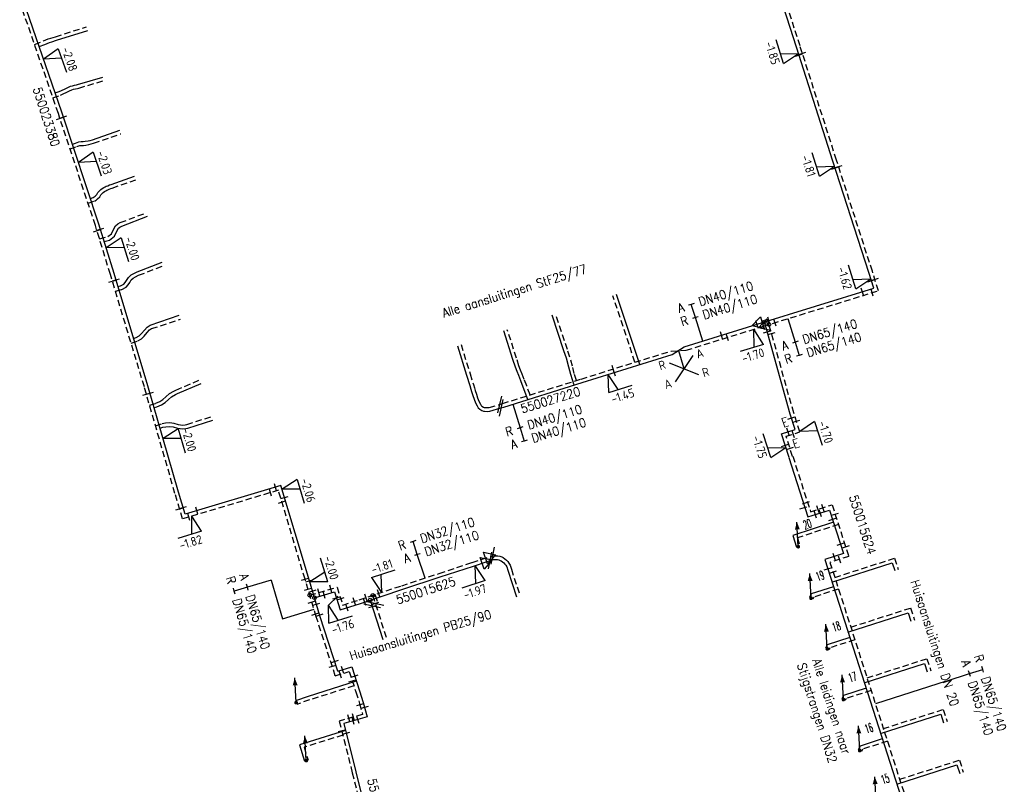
# Model space of a CAD drawing. Header units: millimetres. Extents: x 0 to 118212815, y 0 to 488348790.
# Tile 20 of 143: x 114526366 to 114626207, y 486137911 to 486215417. Entities that reach past the tile are written whole.
import ezdxf
from ezdxf.enums import TextEntityAlignment as Align

# ---------------------------------------------------------------- set-up
doc = ezdxf.new("R2010")
doc.units = ezdxf.units.MM
doc.header["$LTSCALE"] = 200
doc.linetypes.add('HIDDEN2', pattern=[4.7625, 3.175, -1.5875])
for name, color, linetype in [('WW-C-isolatieovergang', 7, 'Continuous'), ('WW-C-mof', 7, 'Continuous'), ('WW-C-stijgstrang', 7, 'Continuous'), ('WW-C-tstuk', 7, 'Continuous'), ('WW-C-VERLOOP', 7, 'Continuous'), ('WW-I-diam', 7, 'Continuous'), ('WW-I-info', 7, 'Continuous'), ('WW-I-leidingkruis', 7, 'Continuous'), ('WW-I-NAP', 7, 'Continuous'), ('WW-L-aanvoer', 3, 'Continuous'), ('WW-L-retour', 3, 'HIDDEN2')]:
    doc.layers.add(name, color=color, linetype=linetype)
doc.styles.add('DIN17', font='ROMANS.SHX', dxfattribs={"width": 0.9})
doc.styles.add('ISOCP', font='ISOCP.SHX')

# ---------------------------------------------------------------- blocks, each defined once
blk = doc.blocks.new('LR-VERL')
at = {"color": 0, "linetype": 'ByBlock', "lineweight": -2}
blk.add_lwpolyline([(1.08, 0), (-1.08, -1.25), (-1.08, 1.25)], close=True, dxfattribs=at)
blk = doc.blocks.new('LR-isoov')
at = {"color": 0, "linetype": 'ByBlock', "lineweight": -2}
blk.add_line((0.87, 1.5), (-0.87, -1.5), dxfattribs=at)
blk = doc.blocks.new('nap2')
at = {"color": 0, "linetype": 'Continuous', "lineweight": -3}
for p, q in [((1, 3.5), (-4, 3.5)), ((-1, 3.5), (0, 0)), ((1, 3.5), (0, 0))]:
    blk.add_line(p, q, dxfattribs=at)
at = {"color": 0, "linetype": 'Continuous', "lineweight": -3, "style": 'ISOCP'}
for tag, p in [('*1', (-1.5, 5)), ('*2', (-4, 1.5))]:
    blk.add_attdef(tag, text='', height=1.8, dxfattribs=at).set_placement(p, align=Align.MIDDLE)
blk = doc.blocks.new('LR-mof')
at = {"color": 0, "linetype": 'ByBlock', "lineweight": -2}
blk.add_line((0, -0.75), (0, 0.75), dxfattribs=at)
blk = doc.blocks.new('LR-DIAB2')
at = {"color": 0, "linetype": 'Continuous', "lineweight": -3}
blk.add_line((0, 5), (0, 7.8), dxfattribs=at)
at = {"color": 0, "lineweight": -3}
blk.add_line((0, 0), (0, 5), dxfattribs=at)
for points in [[(0.61, 7.8), (0, 7.8), (-0.61, 7.8)], [(0.61, 5), (0, 5), (-0.61, 5)]]:
    blk.add_lwpolyline(points, dxfattribs=at)
at = {"color": 1, "lineweight": -3, "style": 'DIN17', "width": 0.9}
for tag, p in [('*1', (-1.61, 7.8)), ('*2', (-1.61, 5.02))]:
    blk.add_attdef(tag, text='', height=1.8, dxfattribs=at).set_placement(p, align=Align.MIDDLE_RIGHT)
for tag, p in [('*11', (1.61, 7.8)), ('*12', (1.61, 5))]:
    blk.add_attdef(tag, text='', height=1.8, dxfattribs=at).set_placement(p, align=Align.MIDDLE_LEFT)
blk = doc.blocks.new('nap1')
at = {"color": 0, "linetype": 'Continuous', "lineweight": -3}
for p, q in [((-1, 3.5), (0, 0)), ((-1, 3.5), (4, 3.5)), ((1, 3.5), (0, 0))]:
    blk.add_line(p, q, dxfattribs=at)
at = {"color": 0, "linetype": 'Continuous', "lineweight": -3, "style": 'ISOCP'}
for tag, p in [('*1', (1.7, 5)), ('*2', (4, 1.5))]:
    blk.add_attdef(tag, text='', height=1.8, dxfattribs=at).set_placement(p, align=Align.MIDDLE)
blk = doc.blocks.new('LR-tsb')
blk.add_circle((0, 0), 0.375)
blk = doc.blocks.new('LR-styg')
at = {"color": 0, "lineweight": -3}
blk.add_line((0, 0), (2.5, 4.33), dxfattribs=at)
at = {"color": 0, "lineweight": -3, "const_width": 0.375}
blk.add_lwpolyline([(-0.19, 0, 1), (0.19, 0, 1)], format="xyb", close=True, dxfattribs=at)
at = {"color": 0, "lineweight": -3}
blk.add_solid([(2.5, 4.33), (1.32, 3.28), (2.18, 2.78)], dxfattribs=at)
at = {"color": 7, "linetype": 'ByBlock', "lineweight": -2, "style": 'DIN17', "width": 0.5}
blk.add_attdef('*1', text='', height=1.8, dxfattribs=at).set_placement((0, -2.5), align=Align.MIDDLE)
blk = doc.blocks.new('LR-DIAO2')
at = {"color": 0, "lineweight": -3}
blk.add_line((0, 0), (0, -5), dxfattribs=at)
at = {"color": 0, "linetype": 'Continuous', "lineweight": -3}
blk.add_line((0, -5), (0, -7.8), dxfattribs=at)
at = {"color": 0, "lineweight": -3}
for points in [[(0.61, -5), (0, -5), (-0.61, -5)], [(0.61, -7.8), (0, -7.8), (-0.61, -7.8)]]:
    blk.add_lwpolyline(points, dxfattribs=at)
at = {"color": 1, "lineweight": -3, "style": 'DIN17', "width": 0.9}
for tag, p in [('*1', (-1.61, -5)), ('*2', (-1.61, -7.78))]:
    blk.add_attdef(tag, text='', height=1.8, dxfattribs=at).set_placement(p, align=Align.MIDDLE_RIGHT)
for tag, p in [('*11', (1.61, -5)), ('*12', (1.61, -7.8))]:
    blk.add_attdef(tag, text='', height=1.8, dxfattribs=at).set_placement(p, align=Align.MIDDLE_LEFT)
blk = doc.blocks.new('LR-mofD')
at = {"color": 0, "linetype": 'ByBlock', "lineweight": -2}
blk.add_line((0, -0.75), (0, 0.75), dxfattribs=at)
at = {"color": 1, "linetype": 'ByBlock', "lineweight": -3, "style": 'DIN17', "width": 0.9}
blk.add_attdef('*1', text='', height=1.8, dxfattribs=at).set_placement((0, 2), align=Align.MIDDLE)
blk = doc.blocks.new('LR-hyp')
at = {"color": 7, "linetype": 'ByBlock', "lineweight": -3, "style": 'DIN17', "width": 0.9}
blk.add_attdef('*1', text='', height=1.8, dxfattribs=at).set_placement((0, 0), align=Align.MIDDLE)
at = {"color": 7, "linetype": 'ByBlock', "lineweight": -2, "style": 'DIN17', "width": 0.9, "flags": 1}
blk.add_attdef('*2', text='', height=1.8, dxfattribs=at).set_placement((0, -5), align=Align.MIDDLE)
blk = doc.blocks.new('LR-ldkruis')
at = {"color": 0, "linetype": 'ByBlock', "lineweight": -2}
for p, q in [((2.5, 2), (-2.5, -2)), ((-2.5, 2), (2.5, -2))]:
    blk.add_line(p, q, dxfattribs=at)
at = {"color": 0, "linetype": 'ByBlock', "lineweight": -2, "style": 'ISOCP'}
for tag, p in [('*1', (-4, 2)), ('*3', (4, 2)), ('*2', (-4, -2)), ('*4', (4, -2))]:
    blk.add_attdef(tag, text='', height=1.8, dxfattribs=at).set_placement(p, align=Align.MIDDLE)

msp = doc.modelspace()

# ---------------------------------------------------------------- linework, layer by layer
at = {"layer": 'WW-I-diam'}
for p, q in [((114551858, 486158609), (114553027, 486154700)), ((114553027, 486154700), (114556212, 486155652)), ((114620303, 486148368), (114613138, 486146066))]:
    msp.add_line(p, q, dxfattribs=at)
at = {"layer": 'WW-I-info', "lineweight": -3}
msp.add_line((114557665, 486156063), (114558638, 486156969), dxfattribs=at)
at = {"layer": 'WW-I-leidingkruis'}
msp.add_line((114593154, 486181870), (114593713, 486180046), dxfattribs=at)
at = {"layer": 'WW-L-aanvoer'}
for p, q in [((114605129, 486212644), (114601540, 486223819)), ((114530646, 486206038), (114526726, 486217385)), ((114530115, 486213327), (114533267, 486214338)), ((114528925, 486212915), (114529378, 486213121)), ((114529378, 486213121), (114529635, 486213187)), ((114529635, 486213187), (114530115, 486213327)), ((114528349, 486212686), (114528925, 486212915)), ((114608826, 486201069), (114605129, 486212644)), ((114532245, 486208854), (114534784, 486209608)), ((114529972, 486207987), (114530372, 486208127)), ((114530372, 486208127), (114530610, 486208237)), ((114530610, 486208237), (114530975, 486208408)), ((114530975, 486208408), (114531252, 486208554)), ((114531252, 486208554), (114531511, 486208666)), ((114531511, 486208666), (114531730, 486208728)), ((114531730, 486208728), (114531935, 486208780)), ((114531935, 486208780), (114532124, 486208820)), ((114532124, 486208820), (114532245, 486208854)), ((114534402, 486194674), (114530646, 486206038)), ((114533745, 486203248), (114536513, 486204220)), ((114532036, 486202913), (114532364, 486203028)), ((114532364, 486203028), (114532605, 486203061)), ((114532605, 486203061), (114532810, 486203061)), ((114532810, 486203061), (114533012, 486203089)), ((114533012, 486203089), (114533315, 486203149)), ((114533315, 486203149), (114533524, 486203188)), ((114533524, 486203188), (114533745, 486203248)), ((114531716, 486202801), (114532036, 486202913)), ((114612465, 486189799), (114608826, 486201069)), ((114535639, 486198716), (114538013, 486199546)), ((114534300, 486197888), (114534452, 486198064)), ((114534452, 486198064), (114534600, 486198203)), ((114534600, 486198203), (114534737, 486198306)), ((114534737, 486198306), (114534906, 486198407)), ((114534906, 486198407), (114535036, 486198475)), ((114535036, 486198475), (114535147, 486198528)), ((114535147, 486198528), (114535292, 486198587)), ((114535292, 486198587), (114535481, 486198665)), ((114535481, 486198665), (114535639, 486198716)), ((114533534, 486197299), (114533811, 486197390)), ((114533811, 486197390), (114533920, 486197445)), ((114533920, 486197445), (114534010, 486197522)), ((114534010, 486197522), (114534182, 486197705)), ((114534182, 486197705), (114534300, 486197888)), ((114536726, 486194501), (114539314, 486195489)), ((114535930, 486189692), (114534402, 486194674)), ((114536191, 486193925), (114536370, 486194271)), ((114536370, 486194271), (114536520, 486194396)), ((114536520, 486194396), (114536726, 486194501)), ((114534936, 486192934), (114535465, 486193081)), ((114535465, 486193081), (114535980, 486193459)), ((114535980, 486193459), (114536191, 486193925)), ((114538268, 486189856), (114540809, 486190830)), ((114539372, 486178293), (114535930, 486189692)), ((114537205, 486188983), (114537388, 486189290)), ((114537388, 486189290), (114537666, 486189542)), ((114537666, 486189542), (114537946, 486189683)), ((114537946, 486189683), (114538268, 486189856)), ((114612961, 486188191), (114612465, 486189799)), ((114536332, 486188359), (114536584, 486188429)), ((114536584, 486188429), (114536927, 486188606)), ((114536927, 486188606), (114537057, 486188767)), ((114537057, 486188767), (114537205, 486188983)), ((114601138, 486184545), (114612961, 486188191)), ((114589233, 486180453), (114586885, 486187552)), ((114539581, 486184449), (114542526, 486185480)), ((114581547, 486181856), (114580345, 486185452)), ((114539008, 486183944), (114539295, 486184252)), ((114539295, 486184252), (114539581, 486184449)), ((114593745, 486182245), (114601138, 486184545)), ((114604489, 486175445), (114601882, 486184775)), ((114537916, 486183116), (114538183, 486183204)), ((114538183, 486183204), (114538479, 486183380)), ((114538479, 486183380), (114538729, 486183611)), ((114538729, 486183611), (114539008, 486183944)), ((114576382, 486180988), (114575445, 486183880)), ((114570754, 486182374), (114571681, 486179397)), ((114592517, 486181466), (114593745, 486182245)), ((114581800, 486181101), (114581547, 486181856)), ((114582043, 486180209), (114581800, 486181101)), ((114583408, 486178630), (114592517, 486181466)), ((114576635, 486180208), (114576382, 486180988)), ((114576796, 486179753), (114576635, 486180208)), ((114582238, 486179456), (114582043, 486180209)), ((114571681, 486179397), (114572002, 486178323)), ((114576968, 486179361), (114576796, 486179753)), ((114577169, 486178804), (114576968, 486179361)), ((114582578, 486178371), (114582238, 486179456)), ((114542472, 486167510), (114539372, 486178293)), ((114542370, 486177528), (114544752, 486178540)), ((114572002, 486178323), (114572106, 486177975)), ((114575462, 486176151), (114583408, 486178630)), ((114577436, 486178158), (114577169, 486178804)), ((114577876, 486176904), (114577436, 486178158)), ((114541445, 486176906), (114541767, 486177200)), ((114541767, 486177200), (114542177, 486177430)), ((114542177, 486177430), (114542370, 486177528)), ((114572106, 486177975), (114572181, 486177728)), ((114572181, 486177728), (114572313, 486177320)), ((114572313, 486177320), (114572443, 486176951)), ((114540005, 486176093), (114540285, 486176171)), ((114540285, 486176171), (114540747, 486176368)), ((114540747, 486176368), (114541116, 486176625)), ((114541116, 486176625), (114541445, 486176906)), ((114572443, 486176951), (114572591, 486176575)), ((114572591, 486176575), (114572752, 486176263)), ((114572752, 486176263), (114572866, 486176063)), ((114572866, 486176063), (114573010, 486175922)), ((114574040, 486175740), (114575165, 486176058)), ((114575165, 486176058), (114575462, 486176151)), ((114573010, 486175922), (114573242, 486175795)), ((114573242, 486175795), (114573383, 486175748)), ((114573383, 486175748), (114573499, 486175728)), ((114573499, 486175728), (114573785, 486175709)), ((114573785, 486175709), (114574040, 486175740)), ((114604991, 486173881), (114604489, 486175445)), ((114540603, 486174012), (114540897, 486174103)), ((114540897, 486174103), (114541200, 486174162)), ((114541200, 486174162), (114541570, 486174192)), ((114541570, 486174192), (114541939, 486174145)), ((114541939, 486174145), (114542372, 486174027)), ((114543429, 486174023), (114545943, 486174830)), ((114542372, 486174027), (114542917, 486173945)), ((114542917, 486173945), (114543222, 486173980)), ((114543222, 486173980), (114543429, 486174023)), ((114603604, 486173435), (114604991, 486173881)), ((114604375, 486171036), (114603604, 486173435)), ((114604353, 486171029), (114606286, 486165012)), ((114552858, 486168193), (114543137, 486165286)), ((114555746, 486158539), (114552858, 486168193)), ((114543137, 486165286), (114542472, 486167510)), ((114606286, 486165012), (114608473, 486165715)), ((114608473, 486165715), (114609894, 486161293)), ((114608873, 486164471), (114604747, 486163145)), ((114604747, 486163145), (114605134, 486161941)), ((114609894, 486161293), (114607996, 486160683)), ((114607996, 486160683), (114618062, 486129345)), ((114608731, 486158394), (114614841, 486160357)), ((114614841, 486160357), (114615091, 486159580)), ((114606613, 486157208), (114606440, 486156858)), ((114608879, 486157936), (114606613, 486157208)), ((114610353, 486153345), (114616463, 486155307)), ((114616463, 486155307), (114616742, 486154440)), ((114610532, 486152789), (114608253, 486152057)), ((114608253, 486152057), (114608089, 486151718)), ((114612004, 486148206), (114618110, 486150167)), ((114618110, 486150167), (114618390, 486149297)), ((114558617, 486149377), (114560030, 486149833)), ((114560030, 486149833), (114560814, 486147385)), ((114560501, 486148362), (114555617, 486146827)), ((114560814, 486147385), (114561190, 486146215)), ((114612183, 486147648), (114609890, 486146912)), ((114555617, 486146827), (114554328, 486146372)), ((114561190, 486146215), (114561600, 486144742)), ((114609890, 486146912), (114609726, 486146587)), ((114561600, 486144742), (114559229, 486144058)), ((114613656, 486143064), (114619759, 486145024)), ((114619759, 486145024), (114620038, 486144155)), ((114559400, 486143379), (114554725, 486141909)), ((114559229, 486144058), (114560459, 486139175)), ((114613834, 486142509), (114611580, 486141784)), ((114554725, 486141909), (114555245, 486140255)), ((114611580, 486141784), (114611384, 486141417)), ((114560459, 486139175), (114562677, 486130149)), ((114615307, 486137924), (114621410, 486139884)), ((114621410, 486139884), (114621690, 486139014))]:
    msp.add_line(p, q, dxfattribs=at)
at = {"layer": 'WW-L-aanvoer', "lineweight": -3}
for p, q in [((114572375, 486160030), (114573763, 486160492)), ((114573763, 486160492), (114574390, 486160701)), ((114574390, 486160701), (114574539, 486160702)), ((114574539, 486160702), (114574679, 486160696)), ((114574679, 486160696), (114574802, 486160683)), ((114574802, 486160683), (114574956, 486160657)), ((114574956, 486160657), (114575101, 486160607)), ((114575101, 486160607), (114575202, 486160557)), ((114575202, 486160557), (114575340, 486160471)), ((114575340, 486160471), (114575449, 486160372)), ((114575449, 486160372), (114575568, 486160242)), ((114575568, 486160242), (114575646, 486160134)), ((114575646, 486160134), (114575747, 486159963)), ((114569017, 486158926), (114572375, 486160030)), ((114575747, 486159963), (114575866, 486159608)), ((114575866, 486159608), (114576729, 486156916)), ((114556805, 486154998), (114555746, 486158539)), ((114565220, 486157678), (114569017, 486158926)), ((114556258, 486156826), (114558292, 486157435)), ((114558292, 486157435), (114558870, 486155599)), ((114560916, 486156250), (114565220, 486157678)), ((114558870, 486155599), (114560916, 486156250)), ((114561918, 486156582), (114563201, 486152579)), ((114558617, 486149377), (114556805, 486154998))]:
    msp.add_line(p, q, dxfattribs=at)
at = {"layer": 'WW-L-retour'}
for p, q in [((114605491, 486212760), (114601901, 486223936)), ((114530286, 486205916), (114526366, 486217262)), ((114530003, 486213690), (114533151, 486214700)), ((114527871, 486212906), (114528776, 486213265)), ((114528776, 486213265), (114529251, 486213480)), ((114529251, 486213480), (114529534, 486213554)), ((114529534, 486213554), (114530003, 486213690)), ((114609188, 486201186), (114605491, 486212760)), ((114532350, 486208488), (114534900, 486209246)), ((114530770, 486207892), (114531144, 486208068)), ((114531144, 486208068), (114531417, 486208211)), ((114531417, 486208211), (114531639, 486208307)), ((114531639, 486208307), (114531828, 486208361)), ((114531828, 486208361), (114532021, 486208410)), ((114532021, 486208410), (114532214, 486208450)), ((114532214, 486208450), (114532350, 486208488)), ((114529738, 486207502), (114530515, 486207775)), ((114530515, 486207775), (114530770, 486207892)), ((114534040, 486194559), (114530286, 486205916)), ((114533858, 486202885), (114536629, 486203858)), ((114531476, 486202315), (114532162, 486202554)), ((114532162, 486202554), (114532454, 486202656)), ((114532454, 486202656), (114532631, 486202681)), ((114532631, 486202681), (114532837, 486202681)), ((114532837, 486202681), (114533075, 486202715)), ((114533075, 486202715), (114533387, 486202775)), ((114533387, 486202775), (114533609, 486202817)), ((114533609, 486202817), (114533858, 486202885)), ((114612827, 486189914), (114609188, 486201186)), ((114535760, 486198356), (114538129, 486199184)), ((114534950, 486197990), (114535092, 486198076)), ((114535092, 486198076), (114535206, 486198135)), ((114535206, 486198135), (114535301, 486198181)), ((114535301, 486198181), (114535436, 486198236)), ((114535436, 486198236), (114535612, 486198308)), ((114535612, 486198308), (114535760, 486198356)), ((114533293, 486196819), (114533958, 486197038)), ((114533958, 486197038), (114534131, 486197126)), ((114534131, 486197126), (114534273, 486197246)), ((114534273, 486197246), (114534483, 486197471)), ((114534483, 486197471), (114534605, 486197660)), ((114534605, 486197660), (114534726, 486197801)), ((114534726, 486197801), (114534844, 486197911)), ((114534844, 486197911), (114534950, 486197990)), ((114536571, 486194849), (114539198, 486195851)), ((114535566, 486189582), (114534040, 486194559)), ((114535675, 486193707), (114535849, 486194090)), ((114535849, 486194090), (114536067, 486194514)), ((114536067, 486194514), (114536309, 486194715)), ((114536309, 486194715), (114536571, 486194849)), ((114534458, 486193196), (114535296, 486193429)), ((114535296, 486193429), (114535675, 486193707)), ((114538427, 486189510), (114540925, 486190468)), ((114539008, 486178186), (114535566, 486189582)), ((114537525, 486188778), (114537685, 486189046)), ((114537685, 486189046), (114537883, 486189226)), ((114537883, 486189226), (114538122, 486189346)), ((114538122, 486189346), (114538427, 486189510)), ((114613436, 486187940), (114612827, 486189914)), ((114536076, 486187893), (114536723, 486188073)), ((114536723, 486188073), (114537172, 486188304)), ((114537172, 486188304), (114537363, 486188541)), ((114537363, 486188541), (114537525, 486188778)), ((114588751, 486180700), (114586523, 486187435)), ((114601799, 486184352), (114613436, 486187940)), ((114539744, 486184100), (114542658, 486185068)), ((114581907, 486181977), (114580707, 486185569)), ((114539545, 486183963), (114539744, 486184100)), ((114593955, 486181913), (114601799, 486184352)), ((114604853, 486175554), (114602348, 486184521)), ((114538342, 486182856), (114538708, 486183075)), ((114538708, 486183075), (114539005, 486183349)), ((114539005, 486183349), (114539293, 486183692)), ((114539293, 486183692), (114539545, 486183963)), ((114576743, 486181105), (114575807, 486183996)), ((114537664, 486182635), (114538342, 486182856)), ((114571116, 486182490), (114572044, 486179508)), ((114576995, 486180330), (114576743, 486181105)), ((114582164, 486181211), (114581907, 486181977)), ((114582411, 486180307), (114582164, 486181211)), ((114583295, 486178993), (114592411, 486181830)), ((114592411, 486181830), (114593955, 486181913)), ((114577149, 486179893), (114576995, 486180330)), ((114582603, 486179561), (114582411, 486180307)), ((114572044, 486179508), (114572367, 486178431)), ((114577321, 486179502), (114577149, 486179893)), ((114577523, 486178941), (114577321, 486179502)), ((114582827, 486178847), (114582603, 486179561)), ((114542107, 486167403), (114539008, 486178186)), ((114542210, 486177872), (114544636, 486178903)), ((114572367, 486178431), (114572470, 486178085)), ((114572470, 486178085), (114572544, 486177842)), ((114575339, 486176510), (114583295, 486178993)), ((114577791, 486178294), (114577523, 486178941)), ((114578113, 486177376), (114577791, 486178294)), ((114540883, 486176926), (114541193, 486177191)), ((114541193, 486177191), (114541543, 486177510)), ((114541543, 486177510), (114541998, 486177765)), ((114541998, 486177765), (114542210, 486177872)), ((114572544, 486177842), (114572673, 486177442)), ((114572673, 486177442), (114572799, 486177084)), ((114572799, 486177084), (114572937, 486176732)), ((114539534, 486176357), (114540159, 486176530)), ((114540159, 486176530), (114540562, 486176703)), ((114540562, 486176703), (114540883, 486176926)), ((114572937, 486176732), (114573086, 486176444)), ((114573086, 486176444), (114573169, 486176297)), ((114573169, 486176297), (114573238, 486176230)), ((114573238, 486176230), (114573395, 486176145)), ((114573395, 486176145), (114573476, 486176118)), ((114573476, 486176118), (114573563, 486176103)), ((114573563, 486176103), (114573767, 486176090)), ((114573767, 486176090), (114573967, 486176114)), ((114573967, 486176114), (114575024, 486176412)), ((114575024, 486176412), (114575339, 486176510)), ((114543331, 486174391), (114545826, 486175191)), ((114605469, 486173636), (114604853, 486175554)), ((114540135, 486174264), (114540804, 486174472)), ((114540804, 486174472), (114541148, 486174539)), ((114541148, 486174539), (114541578, 486174574)), ((114541578, 486174574), (114542013, 486174518)), ((114542013, 486174518), (114542450, 486174400)), ((114542450, 486174400), (114542924, 486174329)), ((114542924, 486174329), (114543161, 486174356)), ((114543161, 486174356), (114543331, 486174391)), ((114604082, 486173190), (114605469, 486173636)), ((114604736, 486171152), (114604082, 486173190)), ((114604758, 486171159), (114606561, 486165547)), ((114542882, 486164813), (114542107, 486167403)), ((114552603, 486167720), (114542882, 486164813)), ((114555298, 486158708), (114552603, 486167720)), ((114606561, 486165547), (114608748, 486166249)), ((114608748, 486166249), (114610428, 486161018)), ((114609394, 486164239), (114605225, 486162900)), ((114605225, 486162900), (114605496, 486162058)), ((114610428, 486161018), (114608531, 486160408)), ((114608531, 486160408), (114618350, 486129838)), ((114609020, 486158886), (114615087, 486160835)), ((114615087, 486160835), (114615452, 486159697)), ((114609400, 486157704), (114606883, 486156896)), ((114606883, 486156896), (114606780, 486156689)), ((114610642, 486153837), (114616709, 486155785)), ((114616709, 486155785), (114617104, 486154556)), ((114611053, 486152558), (114608524, 486151746)), ((114608524, 486151746), (114608431, 486151552)), ((114612292, 486148698), (114618356, 486150645)), ((114618356, 486150645), (114618752, 486149413)), ((114558371, 486148899), (114559785, 486149354)), ((114559785, 486149354), (114560453, 486147269)), ((114560255, 486147887), (114555738, 486146466)), ((114560453, 486147269), (114560825, 486146106)), ((114612704, 486147417), (114610157, 486146599)), ((114555738, 486146466), (114554454, 486146013)), ((114560825, 486146106), (114561133, 486145003)), ((114610157, 486146599), (114610065, 486146415)), ((114613944, 486143555), (114620005, 486145502)), ((114620005, 486145502), (114620400, 486144271)), ((114561133, 486145003), (114558771, 486144322)), ((114558771, 486144322), (114560090, 486139086)), ((114559130, 486142896), (114555202, 486141661)), ((114614355, 486142276), (114611843, 486141469)), ((114555202, 486141661), (114555608, 486140369)), ((114611843, 486141469), (114611720, 486141238)), ((114615595, 486138415), (114621656, 486140362)), ((114621656, 486140362), (114622052, 486139130)), ((114560090, 486139086), (114562308, 486130059))]:
    msp.add_line(p, q, dxfattribs=at)
at = {"layer": 'WW-L-retour', "lineweight": -3}
for p, q in [((114574120, 486161012), (114574328, 486161081)), ((114574328, 486161081), (114574545, 486161082)), ((114574545, 486161082), (114574707, 486161076)), ((114574707, 486161076), (114574854, 486161060)), ((114568898, 486159287), (114572256, 486160391)), ((114572256, 486160391), (114574120, 486161012)), ((114574854, 486161060), (114575051, 486161026)), ((114575051, 486161026), (114575248, 486160958)), ((114575248, 486160958), (114575387, 486160889)), ((114575387, 486160889), (114575570, 486160776)), ((114575570, 486160776), (114575718, 486160642)), ((114575718, 486160642), (114575863, 486160483)), ((114575863, 486160483), (114575965, 486160342)), ((114575965, 486160342), (114576095, 486160121)), ((114576095, 486160121), (114576227, 486159726)), ((114565101, 486158039), (114568898, 486159287)), ((114576227, 486159726), (114577091, 486157032)), ((114556442, 486154885), (114555298, 486158708)), ((114555785, 486157082), (114558542, 486157906)), ((114558542, 486157906), (114559118, 486156077)), ((114560799, 486156611), (114565101, 486158039)), ((114559118, 486156077), (114560799, 486156611)), ((114562162, 486157064), (114563563, 486152695)), ((114558371, 486148899), (114556442, 486154885))]:
    msp.add_line(p, q, dxfattribs=at)

# ---------------------------------------------------------------- block references
at = {"layer": 'WW-C-isolatieovergang', "linetype": 'Continuous', "xscale": 500, "yscale": 500, "zscale": 500, "rotation": 17.3299}
for p in [(114575024, 486176412), (114575165, 486176058)]:
    msp.add_blockref('LR-isoov', p, dxfattribs=at)
at = {"layer": 'WW-C-isolatieovergang', "linetype": 'Continuous', "lineweight": -3, "xscale": 500, "yscale": 500, "zscale": 500}
for p, rotation in [((114574077, 486160597), 198.4142), ((114574344, 486161086), 198.4142), ((114562100, 486156014), 107.7723), ((114562427, 486156239), 107.7723)]:
    msp.add_blockref('LR-isoov', p, dxfattribs=dict(at, rotation=rotation))
at = {"layer": 'WW-C-mof', "linetype": 'Continuous'}
for p, xscale, yscale, zscale, rotation in [((114605730, 486212011), 500.0000000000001, 500.0000000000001, 500.0000000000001, 287.7115), ((114605386, 486211840), 500.0000000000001, 500.0000000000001, 500.0000000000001, 287.7115), ((114530449, 486205422), 500.0000000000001, 500.0000000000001, 500.0000000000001, 288.2921), ((114530805, 486205555), 500.0000000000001, 500.0000000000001, 500.0000000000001, 288.2921), ((114609043, 486200397), 500.0000000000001, 500.0000000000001, 500.0000000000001, 287.8956), ((114609397, 486200537), 500.0000000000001, 500.0000000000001, 500.0000000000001, 287.8956), ((114534199, 486194039), 500, 500, 500, 287.0465), ((114534554, 486194178), 500, 500, 500, 287.0465), ((114536127, 486189039), 499.9999999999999, 499.9999999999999, 499.9999999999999, 286.805), ((114612725, 486188957), 500, 500, 500, 287.1381), ((114613079, 486189097), 500, 500, 500, 287.1381), ((114535769, 486188908), 499.9999999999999, 499.9999999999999, 499.9999999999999, 286.805), ((114611817, 486187839), 499.9999999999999, 499.9999999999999, 499.9999999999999, 17.1381), ((114612811, 486187747), 499.9999999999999, 499.9999999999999, 499.9999999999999, 17.1381), ((114602325, 486184911), 499.9999999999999, 499.9999999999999, 499.9999999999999, 17.1381), ((114602964, 486184711), 499.9999999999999, 499.9999999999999, 499.9999999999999, 17.1381), ((114601138, 486184545), 499.9999999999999, 499.9999999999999, 499.9999999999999, 17.1381), ((114601799, 486184352), 499.9999999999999, 499.9999999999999, 499.9999999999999, 17.1381), ((114597527, 486183422), 500, 500, 500, 17.2874), ((114598112, 486183207), 500, 500, 500, 17.29), ((114602162, 486183773), 499.9999999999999, 499.9999999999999, 499.9999999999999, 285.6096), ((114602603, 486183609), 499.9999999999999, 499.9999999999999, 499.9999999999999, 285.6096), ((114586539, 486180003), 500, 500, 500, 17.2874), ((114586657, 486179641), 500, 500, 500, 17.29), ((114539219, 486177452), 500, 500, 500, 286.0357), ((114539585, 486177552), 500, 500, 500, 286.0357), ((114604616, 486175050), 499.9999999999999, 499.9999999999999, 499.9999999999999, 287.8076), ((114605121, 486174721), 499.9999999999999, 499.9999999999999, 499.9999999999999, 287.8076), ((114603980, 486172266), 499.9999999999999, 499.9999999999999, 499.9999999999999, 287.8076), ((114604476, 486171963), 499.9999999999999, 499.9999999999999, 499.9999999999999, 287.8076), ((114552295, 486168025), 500, 500, 500, 16.6503), ((114551793, 486167478), 500, 500, 500, 16.6503), ((114553217, 486166992), 499.9999999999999, 499.9999999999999, 499.9999999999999, 286.6503), ((114542935, 486165961), 499.9999999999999, 499.9999999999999, 499.9999999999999, 286.6503), ((114552961, 486166524), 499.9999999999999, 499.9999999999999, 499.9999999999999, 286.6503), ((114542573, 486165844), 499.9999999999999, 499.9999999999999, 499.9999999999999, 286.6503), ((114543528, 486165006), 500, 500, 500, 16.6503), ((114544326, 486165641), 500, 500, 500, 16.6503), ((114555298, 486158708), 499.9999999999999, 499.9999999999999, 499.9999999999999, 286.6503), ((114555746, 486158539), 499.9999999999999, 499.9999999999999, 499.9999999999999, 286.6503)]:
    msp.add_blockref('LR-mof', p, dxfattribs=dict(at, xscale=xscale, yscale=yscale, zscale=zscale, rotation=rotation))
at = {"layer": 'WW-C-mof', "linetype": 'Continuous', "xscale": 500.0000000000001, "yscale": 500.0000000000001, "zscale": 500.0000000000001, "rotation": 17.8076}
msp.add_blockref('LR-mofD', (114604286, 486173654), dxfattribs=at).add_auto_attribs({'*1': 'E'})
at = {"layer": 'WW-C-mof', "linetype": 'Continuous'}
ref = msp.add_blockref('LR-mofD', (114604784, 486173415), dxfattribs=dict(at, xscale=499.9999999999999, yscale=499.9999999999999, zscale=499.9999999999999, rotation=197.8076))
ref.add_attrib('*1', 'E', dxfattribs={"layer": '0', "color": 1, "linetype": 'ByBlock', "lineweight": -3, "height": 900, "rotation": 17.8076, "style": 'DIN17', "width": 0.9}).set_placement((114605090, 486172463), align=Align.MIDDLE)
at = {"layer": 'WW-C-mof'}
for p, xscale, yscale, zscale, rotation in [((114606070, 486166439), 500, 500, 500, 107.8075739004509), ((114607328, 486165793), 500, 500, 500, 17.80757390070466), ((114607796, 486165943), 499.9999999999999, 499.9999999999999, 499.9999999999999, 197.8075739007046), ((114605796, 486165905), 500, 500, 500, 107.8075739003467), ((114607053, 486165258), 500, 500, 500, 17.80757390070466), ((114607521, 486165409), 499.9999999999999, 499.9999999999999, 499.9999999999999, 197.8075739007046), ((114609054, 486165297), 500, 500, 500, 287.8075739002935), ((114608779, 486164763), 500.0000000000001, 500.0000000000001, 500.0000000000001, 287.8075739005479), ((114609588, 486162245), 500.0000000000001, 500.0000000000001, 500.0000000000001, 107.8075739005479), ((114610123, 486161970), 500.0000000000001, 500.0000000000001, 500.0000000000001, 107.8075739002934), ((114608942, 486160987), 500, 500, 500, 197.8075739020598), ((114609476, 486160712), 500, 500, 500, 197.8075739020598), ((114608295, 486159751), 500.0000000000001, 500.0000000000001, 500.0000000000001, 287.8075739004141), ((114608843, 486159435), 500.0000000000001, 500.0000000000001, 500.0000000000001, 287.8075739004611), ((114558310, 486150329), 500, 500, 500, 107.8678421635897), ((114558065, 486149851), 500.0000000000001, 500.0000000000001, 500.0000000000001, 107.867224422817), ((114558833, 486149048), 500, 500, 500, 197.854159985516), ((114559079, 486149526), 500, 500, 500, 197.8574535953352), ((114560090, 486148402), 499.9999999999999, 499.9999999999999, 499.9999999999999, 287.7604275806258), ((114560335, 486148880), 500, 500, 500, 287.7604263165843), ((114560864, 486145966), 500.0000000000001, 500.0000000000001, 500.0000000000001, 105.5574017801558), ((114561332, 486145705), 500, 500, 500, 105.5574017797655), ((114559732, 486144599), 500, 500, 500, 16.08450873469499), ((114560172, 486144726), 499.9999999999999, 499.9999999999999, 499.9999999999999, 196.084508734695), ((114560190, 486144335), 500, 500, 500, 16.08253642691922), ((114560639, 486144465), 499.9999999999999, 499.9999999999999, 499.9999999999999, 196.0825364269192), ((114559015, 486143352), 500, 500, 500, 284.1355138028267), ((114559473, 486143089), 499.9999999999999, 499.9999999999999, 499.9999999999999, 284.1353393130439)]:
    msp.add_blockref('LR-mof', p, dxfattribs=dict(at, xscale=xscale, yscale=yscale, zscale=zscale, rotation=rotation))
at = {"layer": 'WW-C-mof', "linetype": 'Continuous', "lineweight": -3}
for p, xscale, yscale, zscale, rotation in [((114557924, 486157721), 500, 500, 500, 16.6503), ((114555602, 486157693), 499.9999999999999, 499.9999999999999, 499.9999999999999, 286.6503), ((114556054, 486157508), 499.9999999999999, 499.9999999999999, 499.9999999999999, 286.6503), ((114556690, 486157352), 500, 500, 500, 16.6503), ((114557244, 486157121), 500, 500, 500, 16.6503), ((114561482, 486156838), 500, 500, 500, 18.3564), ((114562520, 486156782), 500, 500, 500, 18.3564), ((114562771, 486157266), 500, 500, 500, 18.3564), ((114555992, 486156391), 499.9999999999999, 499.9999999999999, 499.9999999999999, 286.6503), ((114556456, 486156165), 499.9999999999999, 499.9999999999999, 499.9999999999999, 286.6503), ((114558488, 486156812), 500, 500, 500, 287.4583000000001), ((114558911, 486156735), 500, 500, 500, 287.4583000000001), ((114559554, 486155817), 499.9999999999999, 499.9999999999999, 499.9999999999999, 17.6364), ((114560303, 486156454), 499.9999999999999, 499.9999999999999, 499.9999999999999, 17.6364), ((114561347, 486156393), 500, 500, 500, 18.3564), ((114562421, 486156259), 500.0000000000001, 500.0000000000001, 500.0000000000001, 287.7723), ((114556355, 486155174), 499.9999999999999, 499.9999999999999, 499.9999999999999, 286.6503), ((114556781, 486155078), 499.9999999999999, 499.9999999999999, 499.9999999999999, 286.6503), ((114562125, 486155936), 500.0000000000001, 500.0000000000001, 500.0000000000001, 287.7723)]:
    msp.add_blockref('LR-mof', p, dxfattribs=dict(at, xscale=xscale, yscale=yscale, zscale=zscale, rotation=rotation))
at = {"layer": 'WW-C-stijgstrang', "linetype": 'Continuous'}
ref = msp.add_blockref('LR-styg', (114605315, 486161999), dxfattribs=dict(at, xscale=500.0000000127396, yscale=500.0000000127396, zscale=500, rotation=33.06856845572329))
ref.add_attrib('*1', '20', dxfattribs={"layer": '0', "color": 1, "linetype": 'ByBlock', "lineweight": -2, "height": 900, "rotation": 17.78835, "style": 'DIN17', "width": 0.5}).set_placement((114606230, 486164278), align=Align.MIDDLE)
ref = msp.add_blockref('LR-styg', (114606610, 486156774), dxfattribs=dict(at, xscale=500.0000000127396, yscale=500.0000000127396, zscale=500, rotation=33.06856845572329))
ref.add_attrib('*1', '19', dxfattribs={"layer": '0', "color": 1, "linetype": 'ByBlock', "lineweight": -2, "height": 900, "rotation": 17.78835, "style": 'DIN17', "width": 0.5}).set_placement((114607525, 486159052), align=Align.MIDDLE)
ref = msp.add_blockref('LR-styg', (114608260, 486151635), dxfattribs=dict(at, xscale=500.0000000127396, yscale=500.0000000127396, zscale=500, rotation=33.06856845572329))
ref.add_attrib('*1', '18', dxfattribs={"layer": '0', "color": 1, "linetype": 'ByBlock', "lineweight": -2, "height": 900, "rotation": 17.78835, "style": 'DIN17', "width": 0.5}).set_placement((114609175, 486153913), align=Align.MIDDLE)
ref = msp.add_blockref('LR-styg', (114609895, 486146501), dxfattribs=dict(at, xscale=500.0000000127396, yscale=500.0000000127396, zscale=500, rotation=33.06856845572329))
ref.add_attrib('*1', '17', dxfattribs={"layer": '0', "color": 1, "linetype": 'ByBlock', "lineweight": -2, "height": 900, "rotation": 17.78835, "style": 'DIN17', "width": 0.5}).set_placement((114610810, 486148779), align=Align.MIDDLE)
at = {"layer": 'WW-C-stijgstrang', "linetype": 'Continuous', "xscale": 500.0000000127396, "yscale": 500.0000000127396, "zscale": 500, "rotation": 33.06856845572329}
for p in [(114554391, 486146192), (114555427, 486140312)]:
    msp.add_blockref('LR-styg', p, dxfattribs=at)
at = {"layer": 'WW-C-stijgstrang', "linetype": 'Continuous'}
ref = msp.add_blockref('LR-styg', (114611552, 486141327), dxfattribs=dict(at, xscale=500.0000000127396, yscale=500.0000000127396, zscale=500, rotation=33.06856845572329))
ref.add_attrib('*1', '16', dxfattribs={"layer": '0', "color": 1, "linetype": 'ByBlock', "lineweight": -2, "height": 900, "rotation": 17.78835, "style": 'DIN17', "width": 0.5}).set_placement((114612467, 486143605), align=Align.MIDDLE)
ref = msp.add_blockref('LR-styg', (114613206, 486136185), dxfattribs=dict(at, xscale=500.0000000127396, yscale=500.0000000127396, zscale=500, rotation=33.06856845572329))
ref.add_attrib('*1', '15', dxfattribs={"layer": '0', "color": 1, "linetype": 'ByBlock', "lineweight": -2, "height": 900, "rotation": 17.78835, "style": 'DIN17', "width": 0.5}).set_placement((114614121, 486138463), align=Align.MIDDLE)
at = {"layer": 'WW-C-tstuk', "linetype": 'Continuous', "xscale": 499.9999999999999, "yscale": 499.9999999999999, "zscale": 499.9999999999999, "rotation": 17.1381}
for p in [(114601882, 486184775), (114602348, 486184521)]:
    msp.add_blockref('LR-tsb', p, dxfattribs=at)
at = {"layer": 'WW-C-tstuk', "linetype": 'Continuous', "lineweight": -3}
for p, xscale, yscale, zscale, rotation in [((114555785, 486157082), 500, 500, 500, 16.6503), ((114562162, 486157064), 500.0000000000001, 500.0000000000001, 500.0000000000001, 287.7723), ((114556258, 486156826), 500, 500, 500, 16.6503), ((114561918, 486156582), 500.0000000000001, 500.0000000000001, 500.0000000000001, 287.7723)]:
    msp.add_blockref('LR-tsb', p, dxfattribs=dict(at, xscale=xscale, yscale=yscale, zscale=zscale, rotation=rotation))
at = {"layer": 'WW-C-VERLOOP', "linetype": 'Continuous', "xscale": 500, "yscale": 500, "zscale": 500, "rotation": 197.0469}
for p in [(114601138, 486184545), (114601799, 486184352)]:
    msp.add_blockref('LR-VERL', p, dxfattribs=at)
at = {"layer": 'WW-C-VERLOOP', "linetype": 'Continuous', "lineweight": -3, "xscale": 499.9999999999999, "yscale": 499.9999999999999, "zscale": 499.9999999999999, "rotation": 18.4142}
for p in [(114573763, 486160492), (114574120, 486161012)]:
    msp.add_blockref('LR-VERL', p, dxfattribs=at)
at = {"layer": 'WW-I-diam', "linetype": 'Continuous'}
for name, p, xscale, yscale, zscale, rotation, values in [('LR-DIAB2', (114595626, 486182831), 500, 500, 500, 17.28741957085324, {'*1': 'A', '*11': 'DN40/110', '*2': 'R', '*12': 'DN40/110'}), ('LR-DIAO2', (114604271, 486185114), 500, 500, 500, 17.13812320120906, {'*1': 'A', '*11': 'DN65/140', '*2': 'R', '*12': 'DN65/140'}), ('LR-DIAO2', (114576366, 486176433), 500, 500, 500, 17.32994348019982, {'*1': 'R', '*11': 'DN40/110', '*2': 'A', '*12': 'DN40/110'}), ('LR-DIAO2', (114551858, 486158609), 499.9999999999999, 499.9999999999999, 499.9999999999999, 286.6503222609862, {'*1': 'A', '*11': 'DN65/140', '*2': 'R', '*12': 'DN65/140'}), ('LR-DIAB2', (114620303, 486148368), 499.9999999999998, 499.9999999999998, 499.9999999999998, 287.807573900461, {'*1': 'R', '*11': 'DN65/140', '*2': 'A', '*12': 'DN65/140'})]:
    msp.add_blockref(name, p, dxfattribs=dict(at, xscale=xscale, yscale=yscale, zscale=zscale, rotation=rotation)).add_auto_attribs(values)
at = {"layer": 'WW-I-diam', "linetype": 'Continuous', "lineweight": -3, "xscale": 499.9999999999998, "yscale": 499.9999999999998, "zscale": 499.9999999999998, "rotation": 18.19563137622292}
msp.add_blockref('LR-DIAB2', (114567468, 486158817), dxfattribs=at).add_auto_attribs({'*1': 'R', '*11': 'DN32/110', '*2': 'A', '*12': 'DN32/110'})
at = {"layer": 'WW-I-info', "linetype": 'Continuous'}
ref = msp.add_blockref('LR-hyp', (114529079, 486205579), dxfattribs=dict(at, xscale=499.9999999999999, yscale=499.9999999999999, zscale=499.9999999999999, rotation=288.9450234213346))
ref.add_attrib('*1', '550023380', dxfattribs={"layer": '0', "color": 7, "linetype": 'ByBlock', "lineweight": -3, "height": 900, "rotation": 287.79553, "style": 'DIN17', "width": 0.9}).set_placement((114529079, 486205579), align=Align.MIDDLE)
ref = msp.add_blockref('LR-hyp', (114580184, 486176864), dxfattribs=dict(at, xscale=500, yscale=500, zscale=500, rotation=15.38020618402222))
ref.add_attrib('*1', '550027220', dxfattribs={"layer": '0', "color": 0, "linetype": 'ByBlock', "lineweight": -3, "height": 900, "rotation": 17.32994, "style": 'DIN17', "width": 0.9}).set_placement((114580184, 486176864), align=Align.MIDDLE)
for p, xscale, yscale, zscale, rotation, values in [((114611836, 486164229), 500, 500, 500, 287.8075739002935, {'*1': '550015624'}), ((114567544, 486157557), 499.9999999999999, 499.9999999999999, 499.9999999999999, 18.19563137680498, {'*1': '550015625'}), ((114562792, 486135460), 500, 500, 500, 283.807867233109, {'*1': '550015624'})]:
    msp.add_blockref('LR-hyp', p, dxfattribs=dict(at, xscale=xscale, yscale=yscale, zscale=zscale, rotation=rotation)).add_auto_attribs(values)
at = {"layer": 'WW-I-leidingkruis', "linetype": 'Continuous'}
ref = msp.add_blockref('LR-ldkruis', (114593713, 486180046), dxfattribs=dict(at, xscale=500, yscale=500, zscale=500, rotation=17.29))
ref.add_attrib('*1', 'R', dxfattribs={"layer": '0', "color": 1, "linetype": 'ByBlock', "lineweight": -2, "height": 900, "rotation": 17.29, "style": 'ISOCP'}).set_placement((114591507, 486180406), align=Align.MIDDLE)
ref.add_attrib('*2', 'A', dxfattribs={"layer": '0', "color": 1, "linetype": 'ByBlock', "lineweight": -2, "height": 900, "rotation": 17.29, "style": 'ISOCP'}).set_placement((114592101, 486178496), align=Align.MIDDLE)
ref.add_attrib('*3', 'A', dxfattribs={"layer": '0', "color": 1, "linetype": 'ByBlock', "lineweight": -2, "height": 900, "rotation": 17.29, "style": 'ISOCP'}).set_placement((114595326, 486181595), align=Align.MIDDLE)
ref.add_attrib('*4', 'R', dxfattribs={"layer": '0', "color": 1, "linetype": 'ByBlock', "lineweight": -2, "height": 900, "rotation": 17.29, "style": 'ISOCP'}).set_placement((114595920, 486179685), align=Align.MIDDLE)
at = {"layer": 'WW-I-NAP', "linetype": 'Continuous'}
ref = msp.add_blockref('nap1', (114605336, 486211998), dxfattribs=dict(at, xscale=500, yscale=500, zscale=500, rotation=107.7114642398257))
ref.add_attrib('*1', '-1.85', dxfattribs={"layer": '0', "color": 1, "linetype": 'Continuous', "lineweight": -3, "height": 900, "rotation": 287.71146, "style": 'ISOCP'}).set_placement((114602695, 486212048), align=Align.MIDDLE)
ref = msp.add_blockref('nap1', (114528790, 486211410), dxfattribs=dict(at, xscale=500, yscale=500, zscale=500, rotation=289.0569251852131))
ref.add_attrib('*1', '-2.08', dxfattribs={"layer": '0', "color": 1, "linetype": 'Continuous', "lineweight": -3, "height": 900, "rotation": 289.05693, "style": 'ISOCP'}).set_placement((114531430, 486211423), align=Align.MIDDLE)
ref = msp.add_blockref('nap1', (114532326, 486200956), dxfattribs=dict(at, xscale=500, yscale=500, zscale=500, rotation=288.2920625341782))
ref.add_attrib('*1', '-2.03', dxfattribs={"layer": '0', "color": 1, "linetype": 'Continuous', "lineweight": -3, "height": 900, "rotation": 288.29206, "style": 'ISOCP'}).set_placement((114534966, 486200933), align=Align.MIDDLE)
ref = msp.add_blockref('nap1', (114608992, 486200556), dxfattribs=dict(at, xscale=499.9999999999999, yscale=499.9999999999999, zscale=499.9999999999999, rotation=107.8955723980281))
ref.add_attrib('*1', '-1.81', dxfattribs={"layer": '0', "color": 1, "linetype": 'Continuous', "lineweight": -3, "height": 900, "rotation": 287.89557, "style": 'ISOCP'}).set_placement((114606351, 486200597), align=Align.MIDDLE)
ref = msp.add_blockref('nap1', (114535130, 486192299), dxfattribs=dict(at, xscale=500, yscale=500, zscale=500, rotation=287.0464944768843))
ref.add_attrib('*1', '-2.00', dxfattribs={"layer": '0', "color": 1, "linetype": 'Continuous', "lineweight": -3, "height": 900, "rotation": 287.04649, "style": 'ISOCP'}).set_placement((114537770, 486192219), align=Align.MIDDLE)
ref = msp.add_blockref('nap1', (114612670, 486189136), dxfattribs=dict(at, xscale=500, yscale=500, zscale=500, rotation=107.1381232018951))
ref.add_attrib('*1', '-1.62', dxfattribs={"layer": '0', "color": 1, "linetype": 'Continuous', "lineweight": -3, "height": 900, "rotation": 287.13812, "style": 'ISOCP'}).set_placement((114610030, 486189212), align=Align.MIDDLE)
ref = msp.add_blockref('nap1', (114600807, 486184033), dxfattribs=dict(at, xscale=500, yscale=500, zscale=500, rotation=197.0558535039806))
ref.add_attrib('*1', '-1.70', dxfattribs={"layer": '0', "color": 1, "linetype": 'Continuous', "lineweight": -3, "height": 900, "rotation": 17.05585, "style": 'ISOCP'}).set_placement((114600727, 486181394), align=Align.MIDDLE)
ref = msp.add_blockref('nap2', (114586050, 486179457), dxfattribs=dict(at, xscale=500, yscale=500, zscale=500, rotation=197.3776108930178))
ref.add_attrib('*1', '-1.45', dxfattribs={"layer": '0', "color": 1, "linetype": 'Continuous', "lineweight": -3, "height": 900, "rotation": 17.37761, "style": 'ISOCP'}).set_placement((114587513, 486177295), align=Align.MIDDLE)
ref = msp.add_blockref('nap1', (114540904, 486172966), dxfattribs=dict(at, xscale=500, yscale=500, zscale=500, rotation=286.0356863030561))
ref.add_attrib('*1', '-2.00', dxfattribs={"layer": '0', "color": 1, "linetype": 'Continuous', "lineweight": -3, "height": 900, "rotation": 286.03569, "style": 'ISOCP'}).set_placement((114543541, 486172839), align=Align.MIDDLE)
ref = msp.add_blockref('nap1', (114605459, 486173669), dxfattribs=dict(at, xscale=500.0000000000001, yscale=500.0000000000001, zscale=500.0000000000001, rotation=287.8075739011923))
ref.add_attrib('*1', '-1.70', dxfattribs={"layer": '0', "color": 1, "linetype": 'Continuous', "lineweight": -3, "height": 900, "rotation": 287.80757, "style": 'ISOCP'}).set_placement((114608099, 486173624), align=Align.MIDDLE)
ref = msp.add_blockref('nap1', (114604044, 486172064), dxfattribs=dict(at, xscale=500.0000000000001, yscale=500.0000000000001, zscale=500.0000000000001, rotation=107.8075739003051))
ref.add_attrib('*1', '-1.75', dxfattribs={"layer": '0', "color": 1, "linetype": 'Continuous', "lineweight": -3, "height": 900, "rotation": 287.80757, "style": 'ISOCP'}).set_placement((114601404, 486172110), align=Align.MIDDLE)
ref = msp.add_blockref('nap1', (114552972, 486167812), dxfattribs=dict(at, xscale=499.9999999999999, yscale=499.9999999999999, zscale=499.9999999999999, rotation=286.6503222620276))
ref.add_attrib('*1', '-2.06', dxfattribs={"layer": '0', "color": 1, "linetype": 'Continuous', "lineweight": -3, "height": 900, "rotation": 286.65032, "style": 'ISOCP'}).set_placement((114555611, 486167714), align=Align.MIDDLE)
ref = msp.add_blockref('nap1', (114543810, 486165090), dxfattribs=dict(at, xscale=500, yscale=500, zscale=500, rotation=196.6503222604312))
ref.add_attrib('*1', '-1.82', dxfattribs={"layer": '0', "color": 1, "linetype": 'Continuous', "lineweight": -3, "height": 900, "rotation": 16.65032, "style": 'ISOCP'}).set_placement((114543711, 486162451), align=Align.MIDDLE)
at = {"layer": 'WW-I-NAP', "linetype": 'Continuous', "lineweight": -3}
ref = msp.add_blockref('nap2', (114555781, 486158421), dxfattribs=dict(at, xscale=500, yscale=500, zscale=500, rotation=286.6503222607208))
ref.add_attrib('*1', '-2.00', dxfattribs={"layer": '0', "color": 1, "linetype": 'Continuous', "lineweight": -3, "height": 900, "rotation": 286.65032, "style": 'ISOCP'}).set_placement((114557961, 486159856), align=Align.MIDDLE)
ref = msp.add_blockref('nap1', (114563060, 486157355), dxfattribs=dict(at, xscale=500.0000000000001, yscale=500.0000000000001, zscale=500.0000000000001, rotation=17.95116576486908))
ref.add_attrib('*1', '-1.81', dxfattribs={"layer": '0', "color": 1, "linetype": 'Continuous', "lineweight": -3, "height": 900, "rotation": 17.95117, "style": 'ISOCP'}).set_placement((114563098, 486159996), align=Align.MIDDLE)
ref = msp.add_blockref('nap1', (114572556, 486160090), dxfattribs=dict(at, xscale=500, yscale=500, zscale=500, rotation=198.2109817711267))
ref.add_attrib('*1', '-1.97', dxfattribs={"layer": '0', "color": 1, "linetype": 'Continuous', "lineweight": -3, "height": 900, "rotation": 18.21098, "style": 'ISOCP'}).set_placement((114572530, 486157450), align=Align.MIDDLE)
ref = msp.add_blockref('nap2', (114557665, 486156063), dxfattribs=dict(at, xscale=499.9999999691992, yscale=500, zscale=500, rotation=197.4582904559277))
ref.add_attrib('*1', '-1.76', dxfattribs={"layer": '0', "color": 1, "linetype": 'Continuous', "lineweight": -3, "height": 900, "rotation": 17.45829, "style": 'ISOCP'}).set_placement((114559130, 486153903), align=Align.MIDDLE)

# ---------------------------------------------------------------- texts
at = {"layer": 'WW-I-info', "style": 'DIN17', "width": 0.9}
msp.add_text('Alle aansluitingen StF25/77', height=900, rotation=17.32994, dxfattribs=at).set_placement((114569373, 486185220))
at = {"layer": 'WW-I-info', "lineweight": -3, "style": 'DIN17', "width": 0.9}
for s, rotation, p in [('Huisaansluitingen DN 20', 287.80757, (114616691, 486158460)), ('Huisaansluitingen PB25/90', 16.65032, (114559981, 486150483)), ('Stijgstrangen DN32', 287.80757, (114605193, 486150031)), ('Alle leidingen naar ', 287.80757, (114606724, 486150467))]:
    msp.add_text(s, height=900, rotation=rotation, dxfattribs=at).set_placement(p)

doc.saveas('drawing.dxf')
